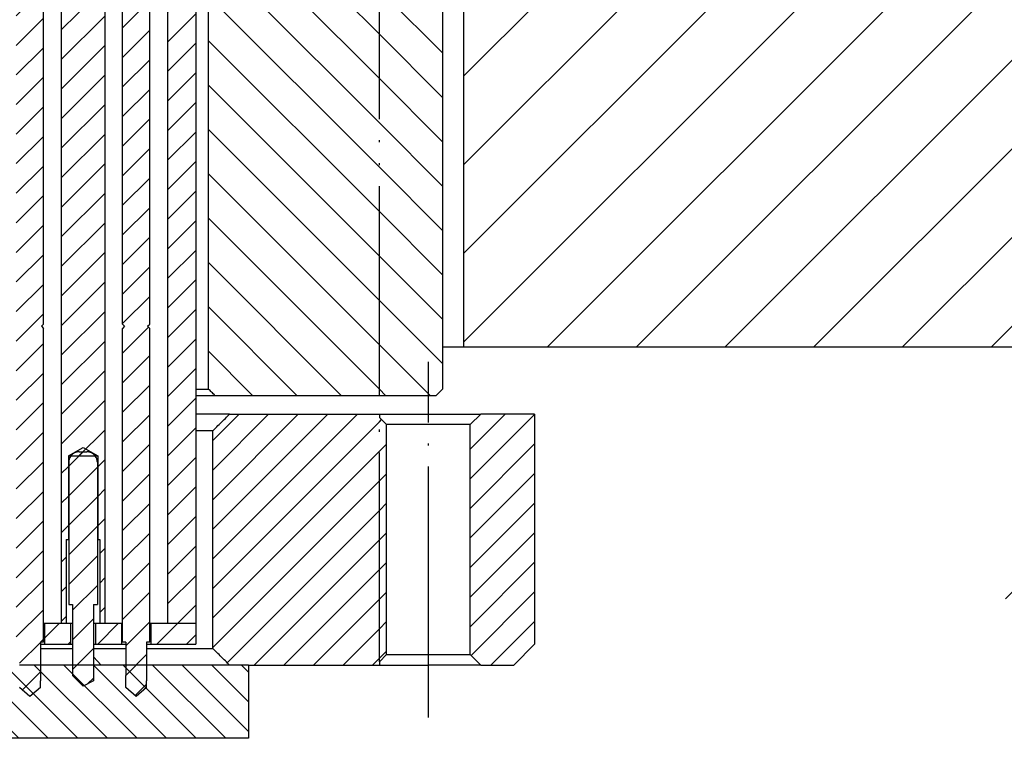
# Model space of a CAD drawing. Extents: x -1809 to 6113, y -4129 to 1471.
# Tile 125 of 197: x 3276 to 3323, y -2823 to -2788. Entities that reach past the tile are written whole.
import ezdxf

# ---------------------------------------------------------------- set-up
doc = ezdxf.new("R2010")
doc.units = 0
for name, pattern in [('DASHED', [15, 7, -8]), ('DOT_CENTER', [14, 12, -1, 0, -1]), ('PHANTOM', [13, 10, -1, 0, -1, 0, -1])]:
    doc.linetypes.add(name, pattern=pattern)
doc.layers.get('0').update_dxf_attribs({"linetype": 'CONTINUOUS'})
doc.layers.add('1', color=7, linetype='CONTINUOUS')
pattern_1 = [(225, (-1117.57, -6668.1354), (0.70710678, -0.70710678), [])]
pattern_2 = [(135, (-1117.57, -6668.1354), (-1.06066017, -1.06066017), [])]

# ---------------------------------------------------------------- blocks, each defined once
blk = doc.blocks.new('Z-STACK', base_point=(-660.966, -2918.356))
at = {"linetype": 'CONTINUOUS'}
h = blk.add_hatch(dxfattribs=at)
h.set_pattern_fill('USER', color=1, angle=225, pattern_type=0)
h.set_pattern_definition(pattern_1)
h.paths.add_polyline_path([(3275.681, -2770.393), (3275.931, -2770.143), (3275.931, -2769.243), (3276.081, -2769.243), (3276.081, -2769.093), (3276.081, -2769.043), (3276.081, -2768.093), (3276.081, -2767.476), (3276.581, -2767.043), (3277.081, -2767.476), (3277.081, -2768.343), (3277.081, -2769.043), (3277.081, -2769.093), (3277.081, -2769.243), (3277.231, -2769.243), (3277.231, -2770.143), (3277.481, -2770.393), (3277.481, -2770.543), (3277.281, -2770.543), (3277.231, -2770.543), (3277.231, -2771.343), (3277.231, -2784.243), (3277.131, -2784.343), (3277.231, -2784.443), (3277.231, -2802.743), (3277.131, -2802.843), (3277.231, -2802.943), (3277.231, -2808.359), (3277.231, -2809.159), (3277.231, -2815.343), (3277.231, -2816.143), (3277.231, -2817.043), (3277.231, -2817.943), (3277.081, -2817.943), (3277.081, -2818.043), (3277.081, -2818.543), (3277.081, -2818.993), (3277.081, -2819.043), (3277.081, -2819.793), (3277.081, -2820.11), (3276.581, -2820.543), (3276.081, -2820.11), (3276.081, -2819.543), (3276.081, -2819.043), (3276.081, -2818.743), (3276.081, -2818.543), (3276.081, -2818.043), (3276.081, -2817.943), (3275.931, -2817.943), (3275.931, -2817.043), (3275.931, -2816.143), (3275.931, -2815.343), (3275.931, -2809.159), (3275.931, -2808.359), (3275.931, -2802.943), (3276.031, -2802.843), (3275.931, -2802.743), (3275.931, -2784.443), (3276.031, -2784.343), (3275.931, -2784.243), (3275.931, -2771.343), (3275.931, -2770.543), (3275.881, -2770.543), (3275.681, -2770.543)])
h = blk.add_hatch(dxfattribs=at)
h.set_pattern_fill('USER', color=1, angle=225, pattern_type=0)
h.set_pattern_definition(pattern_1)
h.paths.add_polyline_path([(3281.661, -2820.543), (3281.161, -2820.11), (3281.161, -2819.543), (3281.161, -2819.043), (3281.161, -2818.743), (3281.161, -2818.543), (3281.161, -2818.043), (3281.161, -2817.943), (3281.011, -2817.943), (3281.011, -2817.043), (3281.011, -2816.143), (3281.011, -2815.343), (3281.011, -2809.159), (3281.011, -2808.359), (3281.011, -2802.943), (3281.111, -2802.843), (3281.011, -2802.743), (3281.011, -2784.443), (3281.111, -2784.343), (3281.011, -2784.243), (3281.011, -2771.343), (3281.011, -2770.543), (3280.961, -2770.543), (3280.761, -2770.543), (3280.761, -2770.393), (3281.011, -2770.143), (3281.011, -2769.243), (3281.161, -2769.243), (3281.161, -2769.093), (3281.161, -2769.043), (3281.161, -2768.093), (3281.161, -2767.476), (3281.661, -2767.043), (3282.161, -2767.476), (3282.161, -2768.343), (3282.161, -2769.043), (3282.161, -2769.093), (3282.161, -2769.243), (3282.311, -2769.243), (3282.311, -2770.143), (3282.561, -2770.393), (3282.561, -2770.543), (3282.361, -2770.543), (3282.311, -2770.543), (3282.311, -2771.343), (3282.311, -2784.243), (3282.211, -2784.343), (3282.311, -2784.443), (3282.311, -2802.743), (3282.211, -2802.843), (3282.311, -2802.943), (3282.311, -2808.359), (3282.311, -2809.159), (3282.311, -2815.343), (3282.311, -2816.143), (3282.311, -2817.043), (3282.311, -2817.943), (3282.161, -2817.943), (3282.161, -2818.043), (3282.161, -2818.543), (3282.161, -2818.993), (3282.161, -2819.043), (3282.161, -2819.793), (3282.161, -2820.11)])
h = blk.add_hatch(dxfattribs=at)
h.set_pattern_fill('USER', color=1, angle=225, pattern_type=0)
h.set_pattern_definition(pattern_1)
h.paths.add_polyline_path([(3279.921, -2775.343), (3279.921, -2771.343), (3280.161, -2771.343), (3280.161, -2817.043), (3279.921, -2817.043), (3279.921, -2813.043), (3279.821, -2813.043), (3279.821, -2809.043), (3279.806, -2809.043), (3279.706, -2809.043), (3278.536, -2809.043), (3278.436, -2809.043), (3278.421, -2809.043), (3278.421, -2813.043), (3278.321, -2813.043), (3278.321, -2817.043), (3278.081, -2817.043), (3278.081, -2771.343), (3278.321, -2771.343), (3278.321, -2775.343), (3278.421, -2775.343), (3278.421, -2778.643), (3278.446, -2778.643), (3279.796, -2778.643), (3279.821, -2778.643), (3279.821, -2775.343)])
h = blk.add_hatch(dxfattribs=at)
h.set_pattern_fill('USER', color=1, angle=225, pattern_type=0)
h.set_pattern_definition(pattern_1)
h.paths.add_polyline_path([(3285.119, -2774.643), (3284.514, -2774.643), (3284.514, -2817.043), (3283.161, -2817.043), (3283.161, -2771.343), (3292.368, -2771.343), (3292.368, -2774.643)])
h = blk.add_hatch(dxfattribs=at)
h.set_pattern_fill('USER', color=4, scale=1.5, angle=135, pattern_type=0)
h.set_pattern_definition(pattern_2)
edge = h.paths.add_edge_path()
edge.add_line((3293.291, -2776.143), (3292.368, -2776.143))
edge.add_line((3292.368, -2776.143), (3290.467, -2776.143))
edge.add_line((3290.467, -2776.143), (3290.38, -2776.143))
edge.add_line((3290.38, -2776.143), (3290.274, -2776.143))
edge.add_line((3290.274, -2776.143), (3290.129, -2776.143))
edge.add_line((3290.129, -2776.143), (3290.102, -2776.143))
edge.add_line((3290.102, -2776.143), (3290.084, -2776.143))
edge.add_line((3290.084, -2776.143), (3290.027, -2776.143))
edge.add_line((3290.027, -2776.143), (3289.937, -2776.143))
edge.add_line((3289.937, -2776.143), (3289.888, -2776.143))
edge.add_line((3289.888, -2776.143), (3289.799, -2776.143))
edge.add_line((3289.799, -2776.143), (3289.681, -2776.143))
edge.add_line((3289.681, -2776.143), (3289.623, -2776.143))
edge.add_line((3289.623, -2776.143), (3289.548, -2776.143))
edge.add_line((3289.548, -2776.143), (3289.435, -2776.143))
edge.add_line((3289.435, -2776.143), (3288.911, -2776.143))
edge.add_line((3288.911, -2776.143), (3288.652, -2776.143))
edge.add_line((3288.652, -2776.143), (3288.328, -2776.143))
edge.add_line((3288.328, -2776.143), (3288.323, -2776.143))
edge.add_line((3288.323, -2776.143), (3288.043, -2776.143))
edge.add_line((3288.043, -2776.143), (3287.993, -2776.143))
edge.add_line((3287.993, -2776.143), (3287.932, -2776.143))
edge.add_line((3287.932, -2776.143), (3287.826, -2776.143))
edge.add_line((3287.826, -2776.143), (3287.812, -2776.143))
edge.add_line((3287.812, -2776.143), (3287.787, -2776.143))
edge.add_line((3287.787, -2776.143), (3287.744, -2776.143))
edge.add_line((3287.744, -2776.143), (3287.579, -2776.143))
edge.add_line((3287.579, -2776.143), (3287.472, -2776.143))
edge.add_line((3287.472, -2776.143), (3287.439, -2776.143))
edge.add_line((3287.439, -2776.143), (3287.378, -2776.143))
edge.add_line((3287.378, -2776.143), (3287.231, -2776.143))
edge.add_line((3287.231, -2776.143), (3287.089, -2776.143))
edge.add_line((3287.089, -2776.143), (3286.969, -2776.143))
edge.add_line((3286.969, -2776.143), (3286.707, -2776.143))
edge.add_line((3286.707, -2776.143), (3286.667, -2776.143))
edge.add_line((3286.667, -2776.143), (3286.057, -2776.143))
edge.add_line((3286.057, -2776.143), (3286.026, -2776.143))
edge.add_line((3286.026, -2776.143), (3285.975, -2776.143))
edge.add_line((3285.975, -2776.143), (3285.889, -2776.143))
edge.add_line((3285.889, -2776.143), (3285.768, -2776.143))
edge.add_line((3285.768, -2776.143), (3285.706, -2776.143))
edge.add_line((3285.706, -2776.143), (3285.662, -2776.143))
edge.add_line((3285.662, -2776.143), (3285.636, -2776.143))
edge.add_line((3285.636, -2776.143), (3285.598, -2776.143))
edge.add_line((3285.598, -2776.143), (3285.575, -2776.143))
edge.add_line((3285.575, -2776.143), (3285.472, -2776.143))
edge.add_line((3285.472, -2776.143), (3285.449, -2776.143))
edge.add_line((3285.449, -2776.143), (3285.445, -2776.143))
edge.add_line((3285.445, -2776.143), (3285.421, -2776.143))
edge.add_spline(control_points=[(3285.421, -2776.143), (3285.371, -2776.193), (3285.27, -2776.293), (3285.169, -2776.393), (3285.119, -2776.443)], knot_values=[0, 0, 0, 0, 0.212901, 0.425803, 0.425803, 0.425803, 0.425803], degree=3, periodic=0)
edge.add_line((3285.119, -2776.443), (3285.119, -2805.843))
edge.add_spline(control_points=[(3285.119, -2805.843), (3285.169, -2805.893), (3285.27, -2805.993), (3285.371, -2806.093), (3285.421, -2806.143)], knot_values=[0, 0, 0, 0, 0.212901, 0.425803, 0.425803, 0.425803, 0.425803], degree=3, periodic=0)
edge.add_line((3285.421, -2806.143), (3293.291, -2806.143))
edge.add_line((3293.291, -2806.143), (3293.291, -2776.143))
h = blk.add_hatch(dxfattribs=at)
h.set_pattern_fill('USER', color=4, scale=1.5, angle=135, pattern_type=0)
h.set_pattern_definition(pattern_2)
h.paths.add_polyline_path([(3299.886, -2776.843), (3299.886, -2777.943), (3299.886, -2784.243), (3299.586, -2784.543), (3299.186, -2784.543), (3298.886, -2784.543), (3298.886, -2785.643), (3296.811, -2785.643), (3296.311, -2785.643), (3296.311, -2805.843), (3296.011, -2806.143), (3293.291, -2806.143), (3293.291, -2776.143), (3299.586, -2776.143), (3299.886, -2776.443)])
h = blk.add_hatch(dxfattribs=at)
h.set_pattern_fill('USER', color=5, angle=225, pattern_type=0)
h.set_pattern_definition(pattern_1)
edge = h.paths.add_edge_path()
edge.add_spline(control_points=[(3286.126, -2819.043), (3285.992, -2818.91), (3285.723, -2818.643), (3285.454, -2818.376), (3285.32, -2818.243)], knot_values=[0, 0, 0, 0, 0.567723, 1.135447, 1.135447, 1.135447, 1.135447], degree=3, periodic=0)
edge.add_line((3285.32, -2818.243), (3285.32, -2807.843))
edge.add_spline(control_points=[(3285.32, -2807.843), (3285.454, -2807.71), (3285.723, -2807.443), (3285.992, -2807.176), (3286.126, -2807.043)], knot_values=[0, 0, 0, 0, 0.567723, 1.135447, 1.135447, 1.135447, 1.135447], degree=3, periodic=0)
edge.add_line((3286.126, -2807.043), (3293.291, -2807.043))
edge.add_line((3293.291, -2807.043), (3293.291, -2807.202))
edge.add_line((3293.291, -2807.202), (3293.291, -2818.883))
edge.add_line((3293.291, -2818.883), (3293.291, -2819.043))
edge.add_line((3293.291, -2819.043), (3287.032, -2819.043))
edge.add_line((3287.032, -2819.043), (3286.126, -2819.043))
h = blk.add_hatch(dxfattribs=at)
h.set_pattern_fill('USER', color=5, angle=225, pattern_type=0)
h.set_pattern_definition(pattern_1)
h.paths.add_polyline_path([(3293.291, -2807.202), (3293.631, -2807.543), (3293.631, -2818.543), (3293.291, -2818.883)])
h = blk.add_hatch(dxfattribs=at)
h.set_pattern_fill('USER', color=5, angle=225, pattern_type=0)
h.set_pattern_definition(pattern_1)
h.paths.add_polyline_path([(3299.711, -2819.043), (3300.711, -2818.043), (3300.711, -2807.043), (3298.131, -2807.043), (3297.631, -2807.543), (3297.631, -2818.543), (3298.131, -2819.043)])
h = blk.add_hatch(dxfattribs=at)
h.set_pattern_fill('USER', color=1, angle=225, pattern_type=0)
h.set_pattern_definition(pattern_1)
edge = h.paths.add_edge_path()
edge.add_line((3278.871, -2819.793), (3278.621, -2819.543))
edge.add_line((3278.621, -2819.543), (3278.621, -2819.043))
edge.add_line((3278.621, -2819.043), (3278.621, -2818.543))
edge.add_line((3278.621, -2818.543), (3278.621, -2818.043))
edge.add_line((3278.621, -2818.043), (3278.621, -2817.943))
edge.add_line((3278.621, -2817.943), (3278.621, -2817.043))
edge.add_line((3278.621, -2817.043), (3278.621, -2816.143))
edge.add_line((3278.621, -2816.143), (3278.436, -2816.143))
edge.add_line((3278.436, -2816.143), (3278.436, -2813.043))
edge.add_line((3278.436, -2813.043), (3278.436, -2809.343))
edge.add_arc((3278.936, -2809.343), 0.5, 503.1301, 540, ccw=False)
edge.add_arc((3278.936, -2809.343), 0.5, 450, 503.1301, ccw=False)
edge.add_line((3278.936, -2808.843), (3279.121, -2808.843))
edge.add_line((3279.121, -2808.843), (3279.306, -2808.843))
edge.add_arc((3279.306, -2809.343), 0.5, 396.8699, 450, ccw=False)
edge.add_arc((3279.306, -2809.343), 0.5, 360, 396.8699, ccw=False)
edge.add_line((3279.806, -2809.343), (3279.806, -2813.043))
edge.add_line((3279.806, -2813.043), (3279.806, -2816.143))
edge.add_line((3279.806, -2816.143), (3279.621, -2816.143))
edge.add_line((3279.621, -2816.143), (3279.621, -2817.043))
edge.add_line((3279.621, -2817.043), (3279.621, -2817.943))
edge.add_line((3279.621, -2817.943), (3279.621, -2818.043))
edge.add_line((3279.621, -2818.043), (3279.621, -2819.043))
edge.add_line((3279.621, -2819.043), (3279.621, -2819.793))
edge.add_line((3279.621, -2819.793), (3279.121, -2820.043))
edge.add_line((3279.121, -2820.043), (3278.871, -2819.793))
h = blk.add_hatch(dxfattribs=at)
h.set_pattern_fill('USER', color=1, angle=225, pattern_type=0)
h.set_pattern_definition(pattern_1)
h.paths.add_polyline_path([(3278.521, -2818.043), (3277.281, -2818.043), (3277.281, -2817.043), (3278.081, -2817.043), (3278.321, -2817.043), (3278.521, -2817.043)])
h = blk.add_hatch(dxfattribs=at)
h.set_pattern_fill('USER', color=1, angle=225, pattern_type=0)
h.set_pattern_definition(pattern_1)
h.paths.add_polyline_path([(3280.961, -2818.043), (3279.721, -2818.043), (3279.721, -2817.043), (3279.921, -2817.043), (3280.161, -2817.043), (3280.961, -2817.043)])
h = blk.add_hatch(dxfattribs=at)
h.set_pattern_fill('USER', color=1, angle=225, pattern_type=0)
h.set_pattern_definition(pattern_1)
h.paths.add_polyline_path([(3284.514, -2818.043), (3282.361, -2818.043), (3282.361, -2817.043), (3283.161, -2817.043), (3284.514, -2817.043)])
h = blk.add_hatch(dxfattribs=at)
h.set_pattern_fill('USER', color=3, angle=135, pattern_type=0)
h.set_pattern_definition([(135, (-1117.57, -6668.1354), (-0.70710678, -0.70710678), [])])
h.paths.add_polyline_path([(3010.9, -2819.043), (3010.497, -2819.043), (3009.59, -2819.043), (3009.59, -2822.543), (3287.032, -2822.543), (3287.032, -2819.043), (3286.126, -2819.043), (3285.723, -2819.043), (3282.161, -2819.043), (3281.161, -2819.043), (3280.779, -2819.043), (3279.993, -2819.043), (3279.621, -2819.043), (3279.521, -2819.043), (3279.499, -2819.043), (3278.921, -2819.043), (3278.621, -2819.043), (3277.081, -2819.043), (3276.993, -2819.043), (3276.503, -2819.043), (3276.081, -2819.043), (3274.819, -2819.043), (3273.711, -2819.043), (3273.011, -2819.043), (3272.809, -2819.043), (3272.452, -2819.043), (3272.255, -2819.043), (3272.002, -2819.043), (3270.335, -2819.043), (3266.457, -2819.043), (3266.052, -2819.043), (3265.332, -2819.043), (3264.907, -2819.043), (3264.877, -2819.043), (3264.157, -2819.043), (3263.436, -2819.043), (3263.407, -2819.043), (3262.982, -2819.043), (3262.261, -2819.043), (3261.857, -2819.043), (3252.163, -2819.043), (3251.88, -2819.043), (3244.655, -2819.043), (3244.45, -2819.043), (3244.166, -2819.043), (3243.24, -2819.043), (3240.4, -2819.043), (3240.116, -2819.043), (3236.479, -2819.043), (3231.693, -2819.043), (3220.517, -2819.043), (3218.964, -2819.043), (3210.397, -2819.043), (3209.895, -2819.043), (3205.998, -2819.043), (3205.508, -2819.043), (3201.007, -2819.043), (3197.479, -2819.043), (3195.615, -2819.043), (3195.412, -2819.043), (3192.407, -2819.043), (3192.191, -2819.043), (3156.63, -2819.043), (3156.629, -2819.043), (3152.379, -2819.043), (3151.914, -2819.043), (3151.909, -2819.043), (3148.311, -2819.043), (3139.994, -2819.043), (3139.993, -2819.043), (3104.432, -2819.043), (3104.216, -2819.043), (3101.211, -2819.043), (3101.008, -2819.043), (3099.144, -2819.043), (3095.616, -2819.043), (3091.114, -2819.043), (3090.625, -2819.043), (3086.728, -2819.043), (3086.226, -2819.043), (3077.658, -2819.043), (3076.106, -2819.043), (3064.93, -2819.043), (3060.144, -2819.043), (3056.223, -2819.043), (3052.456, -2819.043), (3052.173, -2819.043), (3044.743, -2819.043), (3044.46, -2819.043), (3027.334, -2819.043), (3026.334, -2819.043), (3026.288, -2819.043), (3024.621, -2819.043), (3024.368, -2819.043), (3024.171, -2819.043), (3023.814, -2819.043), (3023.611, -2819.043), (3020.566, -2819.043), (3020.119, -2819.043), (3019.63, -2819.043), (3017.124, -2819.043), (3016.63, -2819.043)])
at = {"layer": '1', "linetype": 'CONTINUOUS'}
h = blk.add_hatch(dxfattribs=at)
h.set_pattern_fill('USER', color=6, scale=3, angle=45, pattern_type=0)
h.set_pattern_definition([(45, (-1117.57, -6268.1354), (-2.1213203, 2.1213203), [])])
h.paths.add_polyline_path([(3379.226, -2774.843), (3310.811, -2774.843), (3310.811, -2786.043), (3308.811, -2786.043), (3305.561, -2786.043), (3300.061, -2786.043), (3297.311, -2786.043), (3297.311, -2803.843), (3330.811, -2803.843), (3330.811, -2786.843), (3346.811, -2786.843), (3346.811, -2780.843), (3369.226, -2780.843), (3369.226, -2790.843), (3373.226, -2790.843), (3373.226, -2814.843), (3323.226, -2814.843), (3323.226, -2817.843), (3325.226, -2819.843), (3379.226, -2819.843)])
at = {"color": 7, "linetype": 'CONTINUOUS'}
for p, q in [((3278.081, -2771.343), (3278.081, -2817.043)), ((3280.161, -2771.343), (3280.161, -2817.043)), ((3283.161, -2771.343), (3283.161, -2817.043)), ((3284.514, -2774.643), (3284.514, -2817.043)), ((3277.231, -2802.743), (3277.231, -2784.443)), ((3281.011, -2802.743), (3281.011, -2784.443)), ((3282.311, -2802.743), (3282.311, -2784.443)), ((3277.131, -2802.843), (3277.231, -2802.743)), ((3277.131, -2802.843), (3277.231, -2802.943)), ((3277.231, -2808.359), (3277.231, -2802.943)), ((3281.111, -2802.843), (3281.011, -2802.743)), ((3281.111, -2802.843), (3281.011, -2802.943)), ((3281.011, -2808.359), (3281.011, -2802.943)), ((3282.211, -2802.843), (3282.311, -2802.743)), ((3282.211, -2802.843), (3282.311, -2802.943)), ((3282.311, -2808.359), (3282.311, -2802.943)), ((3277.231, -2809.159), (3277.231, -2808.359)), ((3281.011, -2809.159), (3281.011, -2808.359)), ((3282.311, -2809.159), (3282.311, -2808.359)), ((3277.231, -2815.343), (3277.231, -2809.159)), ((3278.421, -2809.043), (3278.436, -2809.043)), ((3278.421, -2809.043), (3278.421, -2813.043)), ((3278.436, -2809.043), (3278.536, -2809.043)), ((3278.536, -2809.043), (3279.706, -2809.043)), ((3278.936, -2808.843), (3279.121, -2808.843)), ((3279.121, -2808.843), (3279.306, -2808.843)), ((3279.706, -2809.043), (3279.806, -2809.043)), ((3279.806, -2809.043), (3279.821, -2809.043)), ((3279.821, -2809.043), (3279.821, -2813.043)), ((3281.011, -2815.343), (3281.011, -2809.159)), ((3282.311, -2815.343), (3282.311, -2809.159)), ((3278.436, -2809.343), (3278.436, -2813.043)), ((3279.806, -2809.343), (3279.806, -2813.043)), ((3278.321, -2813.043), (3278.421, -2813.043)), ((3278.321, -2813.043), (3278.321, -2817.043)), ((3278.421, -2813.043), (3278.436, -2813.043)), ((3278.436, -2813.043), (3278.436, -2816.143)), ((3279.806, -2813.043), (3279.806, -2816.143)), ((3279.806, -2813.043), (3279.821, -2813.043)), ((3279.821, -2813.043), (3279.921, -2813.043)), ((3279.921, -2813.043), (3279.921, -2817.043)), ((3277.231, -2816.143), (3277.231, -2815.343)), ((3281.011, -2816.143), (3281.011, -2815.343)), ((3282.311, -2816.143), (3282.311, -2815.343)), ((3277.231, -2817.043), (3277.231, -2816.143)), ((3278.436, -2816.143), (3278.621, -2816.143)), ((3278.621, -2816.143), (3278.621, -2817.043)), ((3279.621, -2816.143), (3279.806, -2816.143)), ((3279.621, -2816.143), (3279.621, -2817.043)), ((3281.011, -2817.043), (3281.011, -2816.143)), ((3282.311, -2817.043), (3282.311, -2816.143)), ((3277.231, -2817.043), (3277.281, -2817.043)), ((3277.231, -2817.943), (3277.231, -2817.043)), ((3277.281, -2817.043), (3277.281, -2818.043)), ((3277.281, -2817.043), (3278.081, -2817.043)), ((3278.081, -2817.043), (3278.321, -2817.043)), ((3278.081, -2817.043), (3278.321, -2817.043)), ((3278.321, -2817.043), (3278.521, -2817.043)), ((3278.521, -2817.043), (3278.521, -2818.043)), ((3278.521, -2817.043), (3278.621, -2817.043)), ((3278.621, -2817.043), (3278.621, -2817.943)), ((3279.621, -2817.043), (3279.621, -2817.943)), ((3279.621, -2817.043), (3279.721, -2817.043)), ((3279.721, -2817.043), (3279.721, -2818.043)), ((3279.721, -2817.043), (3279.921, -2817.043)), ((3279.921, -2817.043), (3280.161, -2817.043)), ((3279.921, -2817.043), (3280.161, -2817.043)), ((3280.161, -2817.043), (3280.961, -2817.043)), ((3280.961, -2817.043), (3280.961, -2818.043)), ((3280.961, -2817.043), (3281.011, -2817.043)), ((3281.011, -2817.943), (3281.011, -2817.043)), ((3282.311, -2817.043), (3282.361, -2817.043)), ((3282.311, -2817.943), (3282.311, -2817.043)), ((3282.361, -2817.043), (3282.361, -2818.043)), ((3282.361, -2817.043), (3283.161, -2817.043)), ((3283.161, -2817.043), (3284.514, -2817.043)), ((3283.161, -2817.043), (3284.514, -2817.043)), ((3284.514, -2817.043), (3284.514, -2818.043)), ((3277.231, -2817.943), (3277.081, -2817.943)), ((3277.081, -2817.943), (3277.081, -2818.043)), ((3277.081, -2818.043), (3277.281, -2818.043)), ((3277.081, -2818.043), (3277.081, -2818.543)), ((3277.281, -2818.043), (3278.521, -2818.043)), ((3278.521, -2818.043), (3278.621, -2818.043)), ((3278.621, -2817.943), (3278.621, -2818.043)), ((3278.621, -2818.043), (3278.621, -2818.543)), ((3279.621, -2817.943), (3279.621, -2818.043)), ((3279.621, -2818.043), (3279.621, -2819.043)), ((3279.621, -2818.043), (3279.721, -2818.043)), ((3279.721, -2818.043), (3280.961, -2818.043)), ((3280.961, -2818.043), (3281.161, -2818.043)), ((3281.161, -2817.943), (3281.011, -2817.943)), ((3281.161, -2817.943), (3281.161, -2818.043)), ((3281.161, -2818.043), (3281.161, -2818.543)), ((3282.311, -2817.943), (3282.161, -2817.943)), ((3282.161, -2817.943), (3282.161, -2818.043)), ((3282.161, -2818.043), (3282.361, -2818.043)), ((3282.161, -2818.043), (3282.161, -2818.543)), ((3282.361, -2818.043), (3284.514, -2818.043)), ((3277.081, -2818.543), (3277.081, -2818.993)), ((3278.621, -2818.543), (3278.621, -2819.043)), ((3281.161, -2818.543), (3281.161, -2818.743)), ((3282.161, -2818.243), (3285.32, -2818.243)), ((3282.161, -2818.543), (3282.161, -2818.993)), ((3276.503, -2819.043), (3276.081, -2819.043)), ((3276.993, -2819.043), (3276.503, -2819.043)), ((3277.081, -2819.043), (3276.993, -2819.043)), ((3277.081, -2818.993), (3277.081, -2819.043)), ((3278.621, -2819.043), (3277.081, -2819.043)), ((3277.081, -2819.043), (3277.081, -2819.793)), ((3278.921, -2819.043), (3278.621, -2819.043)), ((3278.621, -2819.043), (3278.621, -2819.543)), ((3279.499, -2819.043), (3278.921, -2819.043)), ((3279.521, -2819.043), (3279.499, -2819.043)), ((3279.621, -2819.043), (3279.521, -2819.043)), ((3279.993, -2819.043), (3279.621, -2819.043)), ((3279.621, -2819.043), (3279.621, -2819.793)), ((3280.779, -2819.043), (3279.993, -2819.043)), ((3281.161, -2819.043), (3280.779, -2819.043)), ((3281.161, -2818.743), (3281.161, -2819.043)), ((3282.161, -2819.043), (3281.161, -2819.043)), ((3281.161, -2819.043), (3281.161, -2819.543)), ((3282.161, -2818.993), (3282.161, -2819.043)), ((3285.723, -2819.043), (3282.161, -2819.043)), ((3282.161, -2819.043), (3282.161, -2819.793)), ((3286.126, -2819.043), (3285.723, -2819.043)), ((3287.032, -2819.043), (3286.126, -2819.043)), ((3277.081, -2820.11), (3277.081, -2819.793)), ((3278.871, -2819.793), (3278.621, -2819.543)), ((3279.121, -2820.043), (3278.871, -2819.793)), ((3279.621, -2819.793), (3279.121, -2820.043)), ((3281.161, -2820.11), (3281.161, -2819.543)), ((3282.161, -2820.11), (3282.161, -2819.793)), ((3276.581, -2820.543), (3276.081, -2820.11)), ((3277.081, -2820.11), (3276.581, -2820.543)), ((3281.661, -2820.543), (3281.161, -2820.11)), ((3282.161, -2820.11), (3281.661, -2820.543))]:
    blk.add_line(p, q, dxfattribs=at)
at = {"color": 4, "linetype": 'PHANTOM'}
blk.add_line((3293.291, -2806.143), (3293.291, -2776.143), dxfattribs=at)
at = {"color": 4, "linetype": 'CONTINUOUS'}
for p, q in [((3285.119, -2805.843), (3285.119, -2776.443)), ((3296.311, -2785.643), (3296.311, -2805.843)), ((3284.514, -2805.843), (3285.119, -2805.843)), ((3296.011, -2806.143), (3296.311, -2805.843)), ((3284.514, -2806.143), (3285.421, -2806.143)), ((3285.421, -2806.143), (3293.291, -2806.143)), ((3293.291, -2806.143), (3296.011, -2806.143))]:
    blk.add_line(p, q, dxfattribs=at)
at = {"color": 7, "linetype": 'DASHED'}
for p, q in [((3277.231, -2802.743), (3277.231, -2784.443)), ((3281.011, -2802.743), (3281.011, -2784.443)), ((3282.311, -2802.743), (3282.311, -2784.443)), ((3277.131, -2802.843), (3277.231, -2802.743)), ((3277.131, -2802.843), (3277.231, -2802.943)), ((3277.231, -2808.359), (3277.231, -2802.943)), ((3281.111, -2802.843), (3281.011, -2802.743)), ((3281.111, -2802.843), (3281.011, -2802.943)), ((3281.011, -2808.359), (3281.011, -2802.943)), ((3282.211, -2802.843), (3282.311, -2802.743)), ((3282.211, -2802.843), (3282.311, -2802.943)), ((3282.311, -2808.359), (3282.311, -2802.943)), ((3277.231, -2809.159), (3277.231, -2808.359)), ((3281.011, -2809.159), (3281.011, -2808.359)), ((3282.311, -2809.159), (3282.311, -2808.359)), ((3277.231, -2815.343), (3277.231, -2809.159)), ((3278.936, -2808.843), (3279.121, -2808.843)), ((3279.121, -2808.843), (3279.306, -2808.843)), ((3281.011, -2815.343), (3281.011, -2809.159)), ((3282.311, -2815.343), (3282.311, -2809.159)), ((3278.436, -2809.343), (3278.436, -2813.043)), ((3279.806, -2809.343), (3279.806, -2813.043)), ((3278.436, -2813.043), (3278.436, -2816.143)), ((3279.806, -2813.043), (3279.806, -2816.143)), ((3277.231, -2816.143), (3277.231, -2815.343)), ((3281.011, -2816.143), (3281.011, -2815.343)), ((3282.311, -2816.143), (3282.311, -2815.343)), ((3277.231, -2817.043), (3277.231, -2816.143)), ((3278.436, -2816.143), (3278.621, -2816.143)), ((3278.621, -2816.143), (3278.621, -2817.043)), ((3279.621, -2816.143), (3279.806, -2816.143)), ((3279.621, -2816.143), (3279.621, -2817.043)), ((3281.011, -2817.043), (3281.011, -2816.143)), ((3282.311, -2817.043), (3282.311, -2816.143)), ((3277.231, -2817.043), (3277.281, -2817.043)), ((3277.231, -2817.943), (3277.231, -2817.043)), ((3277.281, -2817.043), (3278.081, -2817.043)), ((3278.321, -2817.043), (3278.521, -2817.043)), ((3278.521, -2817.043), (3278.621, -2817.043)), ((3278.621, -2817.043), (3278.621, -2817.943)), ((3279.621, -2817.043), (3279.621, -2817.943)), ((3279.621, -2817.043), (3279.721, -2817.043)), ((3279.721, -2817.043), (3279.921, -2817.043)), ((3280.161, -2817.043), (3280.961, -2817.043)), ((3280.961, -2817.043), (3281.011, -2817.043)), ((3281.011, -2817.943), (3281.011, -2817.043)), ((3282.311, -2817.043), (3282.361, -2817.043)), ((3282.311, -2817.943), (3282.311, -2817.043)), ((3282.361, -2817.043), (3283.161, -2817.043)), ((3277.081, -2817.943), (3277.081, -2818.043)), ((3277.231, -2817.943), (3277.081, -2817.943)), ((3277.081, -2817.943), (3277.081, -2818.043)), ((3277.081, -2818.043), (3277.081, -2818.543)), ((3277.081, -2818.043), (3277.081, -2818.543)), ((3278.621, -2817.943), (3278.621, -2818.043)), ((3278.621, -2817.943), (3278.621, -2818.043)), ((3278.621, -2818.043), (3278.621, -2818.543)), ((3278.621, -2818.043), (3278.621, -2818.543)), ((3279.621, -2817.943), (3279.621, -2818.043)), ((3279.621, -2817.943), (3279.621, -2818.043)), ((3279.621, -2818.043), (3279.621, -2819.043)), ((3279.621, -2818.043), (3279.621, -2819.043)), ((3281.161, -2817.943), (3281.011, -2817.943)), ((3281.161, -2817.943), (3281.161, -2818.043)), ((3281.161, -2817.943), (3281.161, -2818.043)), ((3281.161, -2818.043), (3281.161, -2818.543)), ((3281.161, -2818.043), (3281.161, -2818.543)), ((3282.161, -2817.943), (3282.161, -2818.043)), ((3282.311, -2817.943), (3282.161, -2817.943)), ((3282.161, -2817.943), (3282.161, -2818.043)), ((3282.161, -2818.043), (3282.161, -2818.543)), ((3282.161, -2818.043), (3282.161, -2818.543)), ((3277.081, -2818.543), (3277.081, -2819.043)), ((3277.081, -2818.543), (3277.081, -2818.993)), ((3278.621, -2818.543), (3278.621, -2819.043)), ((3278.621, -2818.543), (3278.621, -2818.743)), ((3281.161, -2818.543), (3281.161, -2819.043)), ((3281.161, -2818.543), (3281.161, -2818.743)), ((3282.161, -2818.543), (3282.161, -2819.043)), ((3282.161, -2818.543), (3282.161, -2818.993)), ((3276.993, -2819.043), (3276.081, -2819.043)), ((3277.081, -2819.043), (3276.993, -2819.043)), ((3277.081, -2818.993), (3277.081, -2819.043)), ((3277.081, -2819.043), (3277.081, -2819.793)), ((3277.081, -2819.043), (3277.081, -2819.793)), ((3278.621, -2818.743), (3278.621, -2819.043)), ((3279.521, -2819.043), (3278.621, -2819.043)), ((3278.621, -2819.043), (3278.621, -2819.543)), ((3278.621, -2819.043), (3278.621, -2819.543)), ((3279.621, -2819.043), (3279.521, -2819.043)), ((3279.993, -2819.043), (3279.621, -2819.043)), ((3279.621, -2819.043), (3279.621, -2819.793)), ((3279.621, -2819.043), (3279.621, -2819.793)), ((3280.779, -2819.043), (3279.993, -2819.043)), ((3281.161, -2819.043), (3280.779, -2819.043)), ((3281.161, -2818.743), (3281.161, -2819.043)), ((3282.161, -2819.043), (3281.161, -2819.043)), ((3281.161, -2819.043), (3281.161, -2819.543)), ((3281.161, -2819.043), (3281.161, -2819.543)), ((3282.161, -2818.993), (3282.161, -2819.043)), ((3286.126, -2819.043), (3282.161, -2819.043)), ((3282.161, -2819.043), (3282.161, -2819.793)), ((3282.161, -2819.043), (3282.161, -2819.793)), ((3277.081, -2820.11), (3277.081, -2819.793)), ((3278.871, -2819.793), (3278.621, -2819.543)), ((3279.121, -2820.043), (3278.871, -2819.793)), ((3279.621, -2819.793), (3279.121, -2820.043)), ((3281.161, -2820.11), (3281.161, -2819.543)), ((3282.161, -2820.11), (3282.161, -2819.793))]:
    blk.add_line(p, q, dxfattribs=at)
at = {"color": 6, "linetype": 'CONTINUOUS'}
for p, q in [((3297.311, -2786.043), (3297.311, -2803.843)), ((3297.311, -2803.843), (3296.311, -2803.843)), ((3330.811, -2803.843), (3297.311, -2803.843))]:
    blk.add_line(p, q, dxfattribs=at)
at = {"color": 5, "linetype": 'CONTINUOUS'}
for p, q in [((3286.126, -2807.043), (3284.514, -2807.043)), ((3286.126, -2807.043), (3293.291, -2807.043)), ((3293.291, -2807.043), (3293.291, -2807.202)), ((3293.291, -2807.043), (3298.131, -2807.043)), ((3293.631, -2807.543), (3293.291, -2807.202)), ((3297.631, -2807.543), (3298.131, -2807.043)), ((3300.711, -2807.043), (3298.131, -2807.043)), ((3300.711, -2807.043), (3300.711, -2818.043)), ((3293.631, -2818.543), (3293.631, -2807.543)), ((3297.631, -2807.543), (3293.631, -2807.543)), ((3297.631, -2818.543), (3297.631, -2807.543)), ((3285.32, -2807.843), (3284.514, -2807.843)), ((3285.32, -2818.243), (3285.32, -2807.843)), ((3299.711, -2819.043), (3300.711, -2818.043)), ((3277.081, -2818.243), (3278.621, -2818.243)), ((3279.621, -2818.243), (3281.161, -2818.243)), ((3293.631, -2818.543), (3293.291, -2818.883)), ((3293.631, -2818.543), (3297.631, -2818.543)), ((3297.631, -2818.543), (3298.131, -2819.043)), ((3287.032, -2819.043), (3286.126, -2819.043)), ((3287.032, -2819.043), (3293.291, -2819.043)), ((3293.291, -2818.883), (3293.291, -2819.043)), ((3293.291, -2819.043), (3295.631, -2819.043)), ((3298.131, -2819.043), (3295.631, -2819.043)), ((3298.131, -2819.043), (3299.711, -2819.043))]:
    blk.add_line(p, q, dxfattribs=at)
at = {"color": 30, "linetype": 'PHANTOM'}
blk.add_line((3293.291, -2818.883), (3293.291, -2807.202), dxfattribs=at)
at = {"color": 5, "linetype": 'DASHED'}
blk.add_line((3278.621, -2819.043), (3277.081, -2819.043), dxfattribs=at)
at = {"color": 1, "linetype": 'CONTINUOUS'}
blk.add_line((3279.993, -2819.043), (3279.621, -2818.651), dxfattribs=at)
at = {"color": 3, "linetype": 'CONTINUOUS'}
for p, q in [((3287.032, -2819.043), (3287.032, -2822.543)), ((3287.032, -2822.543), (3009.59, -2822.543))]:
    blk.add_line(p, q, dxfattribs=at)
at = {"color": 7, "linetype": 'DASHED'}
for centre, start, end in [((3278.936, -2809.343), 143.1301, 180), ((3278.936, -2809.343), 90, 143.1301), ((3279.306, -2809.343), 36.8699, 90), ((3279.306, -2809.343), 0, 36.8699)]:
    blk.add_arc(centre, 0.5, start, end, dxfattribs=at)
at = {"color": 7, "linetype": 'CONTINUOUS'}
for centre, start, end in [((3278.936, -2809.343), 143.1301, 180), ((3278.936, -2809.343), 90, 143.1301), ((3279.306, -2809.343), 36.8699, 90), ((3279.306, -2809.343), 0, 36.8699)]:
    blk.add_arc(centre, 0.5, start, end, dxfattribs=at)
at = {"color": 4, "linetype": 'CONTINUOUS'}
blk.add_open_spline([(3285.421, -2806.143), (3285.371, -2806.093), (3285.32, -2806.043), (3285.27, -2805.993), (3285.219, -2805.943), (3285.169, -2805.893), (3285.119, -2805.843)], degree=3, knots=[0, 0, 0, 0, 0.2129013, 0.2129013, 0.2129013, 0.4258026, 0.4258026, 0.4258026, 0.4258026], dxfattribs=at)
at = {"color": 5, "linetype": 'CONTINUOUS'}
for points in [[(3285.32, -2807.843), (3285.454, -2807.71), (3285.588, -2807.577), (3285.723, -2807.443), (3285.857, -2807.31), (3285.992, -2807.176), (3286.126, -2807.043)], [(3286.126, -2819.043), (3285.991, -2818.909), (3285.857, -2818.776), (3285.723, -2818.643), (3285.588, -2818.509), (3285.454, -2818.376), (3285.32, -2818.243)]]:
    blk.add_open_spline(points, degree=3, knots=[0, 0, 0, 0, 0.567723, 0.567723, 0.567723, 1.135447, 1.135447, 1.135447, 1.135447], dxfattribs=at)
at = {"layer": '1', "color": 1, "linetype": 'DOT_CENTER'}
blk.add_line((3295.631, -2821.543), (3295.631, -2804.543), dxfattribs=at)
at = {"layer": '1', "color": 7, "linetype": 'CONTINUOUS'}
for p, q in [((3278.421, -2809.043), (3279.121, -2808.639)), ((3279.121, -2808.639), (3279.821, -2809.043))]:
    blk.add_line(p, q, dxfattribs=at)

msp = doc.modelspace()

# ---------------------------------------------------------------- block references
at = {"layer": '1'}
msp.add_blockref('Z-STACK', (-660.966, -2918.356), dxfattribs=at)

doc.saveas('drawing.dxf')
